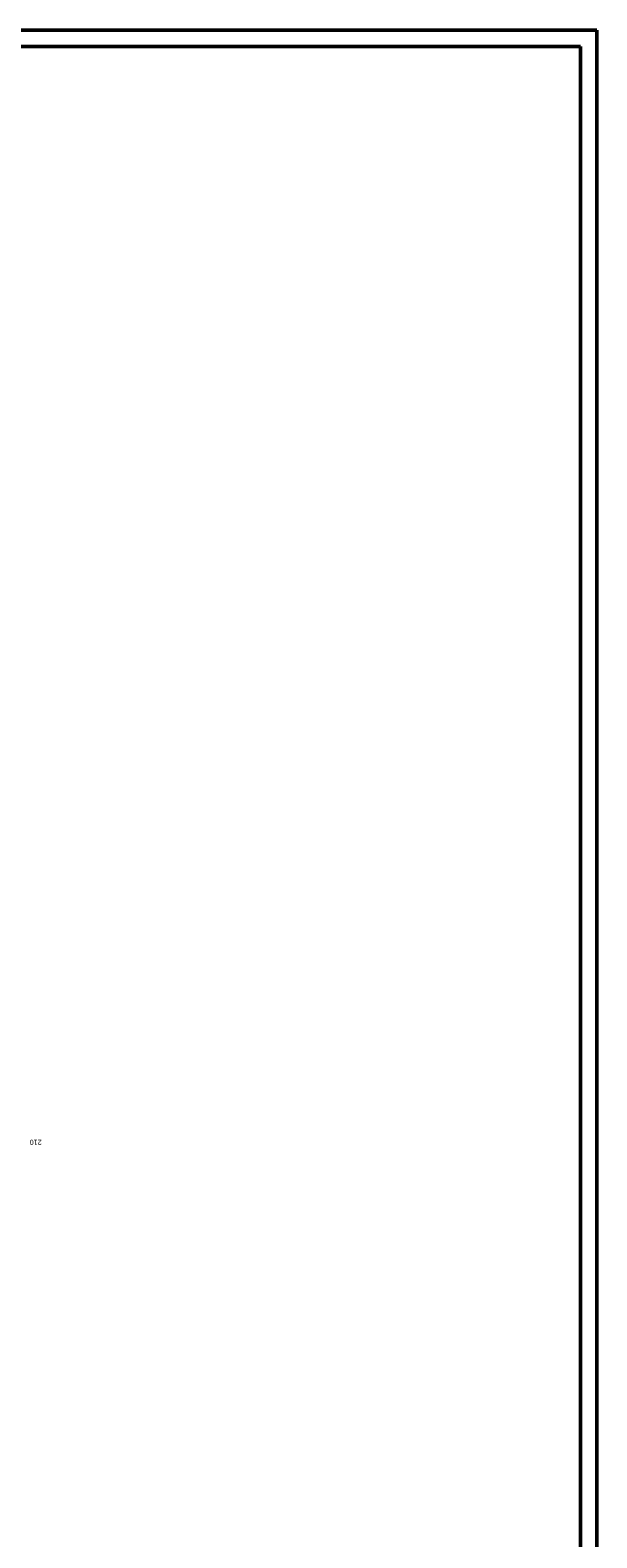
# Model space of a CAD drawing. Header units: millimetres. Extents: x 0 to 144098, y 0 to 90000.
# Tile 16 of 16: x 126910 to 144098, y 44272 to 90000. Entities that reach past the tile are written whole.
import ezdxf

# ---------------------------------------------------------------- set-up
doc = ezdxf.new("R2010")
doc.units = ezdxf.units.MM
doc.layers.add('opisyGB', color=30, linetype='Continuous', lineweight=15)
doc.layers.add('tabelka', color=7, linetype='Continuous')
doc.styles.add('TXT', font='arial.ttf')

msp = doc.modelspace()

# ---------------------------------------------------------------- linework, layer by layer
at = {"layer": 'tabelka', "linetype": 'ByBlock', "lineweight": 50}
for p, q in [((0, 90000), (144098, 90000)), ((144098, 90000), (144098, 0))]:
    msp.add_line(p, q, dxfattribs=at)
at = {"layer": 'tabelka', "lineweight": 50}
for p in [(500, 89500), (143598, 500)]:
    msp.add_line(p, (143598, 89500), dxfattribs=at)

# ---------------------------------------------------------------- texts
at = {"layer": 'opisyGB', "color": 30, "lineweight": 100, "style": 'TXT'}
msp.add_text('210', height=157, rotation=180, dxfattribs=at).set_placement((127261, 56346))

doc.saveas('drawing.dxf')
